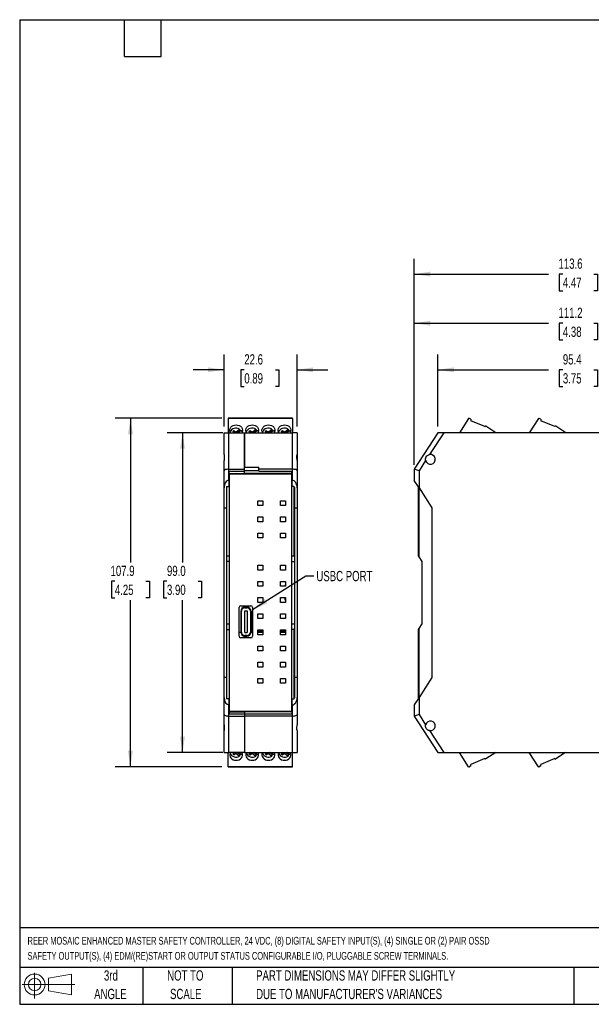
# Model space of a CAD drawing. Header units: millimetres. Extents: x 6 to 273, y 6 to 210.
# Tile 1 of 5: x 6 to 124, y 6 to 210. Entities that reach past the tile are written whole.
import ezdxf

# ---------------------------------------------------------------- set-up
doc = ezdxf.new("R2010")
doc.units = ezdxf.units.MM
doc.layers.add('DIMENSIONS', color=140, linetype='Continuous', lineweight=25)
doc.layers.add('TEXT', color=140, linetype='Continuous', lineweight=25)
doc.styles.add('SLDTEXTSTYLE0', font='TXT', dxfattribs={"width": 0.7})
doc.dimstyles.new('SLDDIMSTYLE0', dxfattribs={"dimtxt": 2.158008, "dimasz": 3.302, "dimexe": 0, "dimexo": 0.0625, "dimgap": 0.539502, "dimtad": 0, "dimtih": 1, "dimtoh": 1, "dimlfac": 1.5, "dimrnd": 1e-09, "dimzin": 12, "dimdsep": 46, "dimtxsty": 'SLDTEXTSTYLE0', "dimsah": 1, "dimcen": 0.09, "dimadec": 0, "dimazin": 3, "dimtfac": 1, "dimtmove": 0, "dimatfit": 0, "dimfxl": 0, "dimfrac": 2, "dimtolj": 1, "dimtzin": 12, "dimarcsym": 0})
doc.dimstyles.new('SLDDIMSTYLE1', dxfattribs={"dimtxt": 2.158008, "dimasz": 3.302, "dimexe": 0, "dimexo": 0.0625, "dimgap": 0.539502, "dimtad": 0, "dimtih": 1, "dimtoh": 1, "dimlfac": 1.5, "dimrnd": 1e-09, "dimzin": 4, "dimdsep": 46, "dimtxsty": 'SLDTEXTSTYLE0', "dimsah": 1, "dimcen": 0.09, "dimadec": 0, "dimazin": 1, "dimtfac": 1, "dimtofl": 0, "dimtmove": 0, "dimatfit": 3, "dimfxl": 0, "dimfrac": 2, "dimtolj": 1, "dimtzin": 12, "dimarcsym": 0})
doc.dimstyles.new('SLDDIMSTYLE2', dxfattribs={"dimtxt": 2.158008, "dimasz": 3.302, "dimexe": 0, "dimexo": 0.0625, "dimgap": 0.539502, "dimtad": 0, "dimtih": 1, "dimtoh": 1, "dimlfac": 1.5, "dimrnd": 1e-09, "dimzin": 12, "dimdsep": 46, "dimtxsty": 'SLDTEXTSTYLE0', "dimsah": 1, "dimcen": 0.09, "dimadec": 0, "dimazin": 3, "dimtfac": 1, "dimtofl": 0, "dimtmove": 0, "dimatfit": 3, "dimfxl": 0, "dimfrac": 2, "dimtolj": 1, "dimtzin": 12, "dimarcsym": 0})
doc.dimstyles.new('SLDDIMSTYLE3', dxfattribs={"dimtxt": 0.18, "dimasz": 3.302, "dimexe": 0, "dimexo": 0.0625, "dimgap": 0, "dimtad": 0, "dimtih": 1, "dimtoh": 1, "dimdec": 0, "dimrnd": 1e-09, "dimzin": 0, "dimdsep": 46, "dimtxsty": 'Standard', "dimsah": 1, "dimcen": 0.09, "dimadec": 0, "dimazin": 0, "dimtfac": 3.302, "dimtdec": 0, "dimtofl": 0, "dimtmove": 0, "dimatfit": 3, "dimfxl": 0, "dimfrac": 2, "dimtolj": 1, "dimtzin": 0, "dimarcsym": 0})

# ---------------------------------------------------------------- blocks, each defined once
blk = doc.blocks.new('Block11')
at = {"color": 7, "linetype": 'Continuous', "lineweight": 18}
for p, q in [((2.59, 5.31), (2.59, 0)), ((5.48, 4.17), (10.18, 5.03)), ((5.48, 1.6), (5.48, 4.17)), ((10.18, 5.03), (10.18, 0.73)), ((0, 2.88), (10.87, 2.88)), ((5.48, 1.6), (10.18, 0.73))]:
    blk.add_line(p, q, dxfattribs=at)
for radius in [2.15, 1.29]:
    blk.add_circle((2.59, 2.88), radius, dxfattribs=at)
blk = doc.blocks.new('Block12')
at = {"color": 7, "linetype": 'Continuous'}
blk.add_blockref('Block11', (0, 0), dxfattribs=at)
blk = doc.blocks.new('_D')
at = {"layer": 'DIMENSIONS'}
for p, q in [((48.51, 125.58), (48.51, 140.47)), ((63.58, 125.58), (63.58, 140.47)), ((48.51, 137.29), (42.16, 137.29)), ((52.68, 137.29), (51.96, 137.29)), ((51.96, 137.29), (51.96, 133.86)), ((59.09, 137.29), (59.82, 137.29)), ((59.82, 137.29), (59.82, 133.86)), ((63.58, 137.29), (69.93, 137.29)), ((51.96, 133.86), (52.68, 133.86)), ((59.82, 133.86), (59.09, 133.86))]:
    blk.add_line(p, q, dxfattribs=at)
for points in [[(48.51, 137.29), (45.21, 137.8), (45.21, 136.79)], [(63.58, 137.29), (66.88, 136.79), (66.88, 137.8)]]:
    blk.add_solid(points, dxfattribs=at)
at = {"layer": 'DIMENSIONS', "char_height": 2.117, "attachment_point": 1, "style": 'SLDTEXTSTYLE0'}
for s, insert in [('22.6', (52.68, 140.51)), ('0.89', (52.68, 136.59))]:
    blk.add_mtext(s, dxfattribs=dict(at, insert=insert))
blk = doc.blocks.new('_D_1')
at = {"layer": 'DIMENSIONS'}
for p, q in [((48.24, 124.31), (36.76, 124.31)), ((39.94, 124.31), (39.94, 97.56)), ((36.73, 93.65), (36, 93.65)), ((36, 93.65), (36, 90.22)), ((43.14, 93.65), (43.87, 93.65)), ((43.87, 93.65), (43.87, 90.22)), ((36, 90.22), (36.73, 90.22)), ((39.94, 58.31), (39.94, 89.74)), ((43.87, 90.22), (43.14, 90.22)), ((48.24, 58.31), (36.76, 58.31))]:
    blk.add_line(p, q, dxfattribs=at)
for points in [[(39.94, 124.31), (39.43, 121.01), (40.44, 121.01)], [(39.94, 58.31), (40.44, 61.61), (39.43, 61.61)]]:
    blk.add_solid(points, dxfattribs=at)
at = {"layer": 'DIMENSIONS', "char_height": 2.117, "attachment_point": 1, "style": 'SLDTEXTSTYLE0'}
for s, insert in [('99.0', (36.73, 96.86)), ('3.90', (36.73, 92.95))]:
    blk.add_mtext(s, dxfattribs=dict(at, insert=insert))
blk = doc.blocks.new('_D_2')
at = {"layer": 'DIMENSIONS'}
for p, q in [((48.07, 127.29), (26.02, 127.29)), ((29.19, 127.29), (29.19, 97.56)), ((25.98, 93.65), (25.26, 93.65)), ((25.26, 93.65), (25.26, 90.22)), ((32.4, 93.65), (33.12, 93.65)), ((33.12, 93.65), (33.12, 90.22)), ((25.26, 90.22), (25.98, 90.22)), ((29.19, 55.39), (29.19, 89.74)), ((33.12, 90.22), (32.4, 90.22)), ((48.07, 55.39), (26.02, 55.39))]:
    blk.add_line(p, q, dxfattribs=at)
for points in [[(29.19, 127.29), (28.68, 123.99), (29.7, 123.99)], [(29.19, 55.39), (29.7, 58.69), (28.68, 58.69)]]:
    blk.add_solid(points, dxfattribs=at)
at = {"layer": 'DIMENSIONS', "char_height": 2.117, "attachment_point": 1, "style": 'SLDTEXTSTYLE0'}
for s, insert in [('107.9', (25.09, 96.86)), ('4.25', (25.98, 92.95))]:
    blk.add_mtext(s, dxfattribs=dict(at, insert=insert))
blk = doc.blocks.new('_D_8')
at = {"layer": 'DIMENSIONS'}
for p, q in [((87.73, 118.04), (87.73, 150.09)), ((161.83, 104.18), (161.83, 150.09)), ((87.73, 146.91), (115.47, 146.91)), ((118.4, 146.91), (117.67, 146.91)), ((117.67, 146.91), (117.67, 143.48)), ((124.81, 146.91), (125.54, 146.91)), ((125.54, 146.91), (125.54, 143.48)), ((161.83, 146.91), (127.74, 146.91)), ((117.67, 143.48), (118.4, 143.48)), ((125.54, 143.48), (124.81, 143.48))]:
    blk.add_line(p, q, dxfattribs=at)
for points in [[(87.73, 146.91), (91.03, 146.4), (91.03, 147.42)], [(161.83, 146.91), (158.53, 147.42), (158.53, 146.4)]]:
    blk.add_solid(points, dxfattribs=at)
at = {"layer": 'DIMENSIONS', "char_height": 2.117, "attachment_point": 1, "style": 'SLDTEXTSTYLE0'}
for s, insert in [('111.2', (117.5, 150.12)), ('4.38', (118.4, 146.21))]:
    blk.add_mtext(s, dxfattribs=dict(at, insert=insert))
blk = doc.blocks.new('_D_9')
at = {"layer": 'DIMENSIONS'}
for p, q in [((92.62, 125.58), (92.62, 140.47)), ((156.19, 125.58), (156.19, 140.47)), ((92.62, 137.29), (115.47, 137.29)), ((118.4, 137.29), (117.67, 137.29)), ((117.67, 137.29), (117.67, 133.86)), ((124.81, 137.29), (125.54, 137.29)), ((125.54, 137.29), (125.54, 133.86)), ((156.19, 137.29), (127.74, 137.29)), ((117.67, 133.86), (118.4, 133.86)), ((125.54, 133.86), (124.81, 133.86))]:
    blk.add_line(p, q, dxfattribs=at)
for points in [[(92.62, 137.29), (95.92, 136.79), (95.92, 137.8)], [(156.19, 137.29), (152.89, 137.8), (152.89, 136.79)]]:
    blk.add_solid(points, dxfattribs=at)
at = {"layer": 'DIMENSIONS', "char_height": 2.117, "attachment_point": 1, "style": 'SLDTEXTSTYLE0'}
for s, insert in [('95.4', (118.4, 140.51)), ('3.75', (118.4, 136.59))]:
    blk.add_mtext(s, dxfattribs=dict(at, insert=insert))
blk = doc.blocks.new('_D_10')
at = {"layer": 'DIMENSIONS'}
for p, q in [((87.73, 117.68), (87.73, 160.22)), ((163.46, 79.71), (163.46, 160.22)), ((87.73, 157.04), (115.47, 157.04)), ((118.4, 157.04), (117.67, 157.04)), ((117.67, 157.04), (117.67, 153.61)), ((124.81, 157.04), (125.54, 157.04)), ((125.54, 157.04), (125.54, 153.61)), ((163.46, 157.04), (127.74, 157.04)), ((117.67, 153.61), (118.4, 153.61)), ((125.54, 153.61), (124.81, 153.61))]:
    blk.add_line(p, q, dxfattribs=at)
for points in [[(87.73, 157.04), (91.03, 156.54), (91.03, 157.55)], [(163.46, 157.04), (160.16, 157.55), (160.16, 156.54)]]:
    blk.add_solid(points, dxfattribs=at)
at = {"layer": 'DIMENSIONS', "char_height": 2.117, "attachment_point": 1, "style": 'SLDTEXTSTYLE0'}
for s, insert in [('113.6', (117.5, 160.26)), ('4.47', (118.4, 156.34))]:
    blk.add_mtext(s, dxfattribs=dict(at, insert=insert))

msp = doc.modelspace()

# ---------------------------------------------------------------- linework, layer by layer
for p, q in [((62.6392, 127.2936), (49.3392, 127.2936)), ((49.3392, 127.2936), (49.3392, 127.2328)), ((49.3392, 127.2328), (49.3392, 124.3083)), ((62.6392, 127.2328), (49.3392, 127.2328)), ((62.6392, 127.2328), (62.6392, 127.2936)), ((62.6392, 127.2328), (62.6392, 124.3083)), ((98.9445, 127.2328), (97.0453, 124.3083)), ((99.4453, 127.0859), (99.124, 127.2751)), ((99.4453, 127.0859), (99.4297, 126.7892)), ((102.3131, 125.5653), (99.4297, 126.7892)), ((113.3446, 127.2328), (111.4454, 124.3083)), ((113.8454, 127.0859), (113.5241, 127.2751)), ((113.8454, 127.0859), (113.8298, 126.7892)), ((116.7132, 125.5653), (113.8298, 126.7892)), ((48.5092, 119.7916), (48.5092, 124.3083)), ((48.5092, 124.3083), (49.5092, 124.3083)), ((49.5092, 124.3083), (52.7092, 124.3083)), ((49.5092, 116.775), (49.5092, 124.3083)), ((50.2926, 124.5773), (50.5407, 124.7854)), ((50.6134, 124.3083), (50.2926, 124.5773)), ((50.5091, 124.3958), (50.5407, 124.4223)), ((50.5407, 124.7854), (50.9483, 124.4436)), ((50.5407, 124.4223), (50.5407, 124.7854)), ((50.5407, 124.4223), (50.6766, 124.3083)), ((50.9483, 124.4436), (51.7036, 125.0771)), ((50.9483, 124.3083), (50.9483, 124.4436)), ((51.7036, 124.714), (51.2199, 124.3083)), ((52.0336, 124.8003), (51.4469, 124.3083)), ((51.7036, 125.0771), (51.7036, 124.714)), ((52.7092, 124.3083), (52.7092, 117.1954)), ((52.7092, 124.3083), (62.5759, 124.3083)), ((52.7092, 116.775), (52.7092, 124.3083)), ((53.626, 124.5773), (53.8741, 124.7854)), ((53.9468, 124.3083), (53.626, 124.5773)), ((53.8424, 124.3958), (53.8741, 124.4223)), ((53.8741, 124.7854), (54.2816, 124.4436)), ((53.8741, 124.4223), (53.8741, 124.7854)), ((53.8741, 124.4223), (54.01, 124.3083)), ((54.2816, 124.4436), (55.037, 125.0771)), ((54.2816, 124.3083), (54.2816, 124.4436)), ((55.037, 124.714), (54.5532, 124.3083)), ((55.367, 124.8003), (54.7803, 124.3083)), ((55.037, 125.0771), (55.037, 124.714)), ((56.9593, 124.5773), (57.2074, 124.7854)), ((57.2801, 124.3083), (56.9593, 124.5773)), ((57.1758, 124.3958), (57.2074, 124.4223)), ((57.2074, 124.7854), (57.6149, 124.4436)), ((57.2074, 124.4223), (57.2074, 124.7854)), ((57.2074, 124.4223), (57.3433, 124.3083)), ((57.6149, 124.4436), (58.3703, 125.0771)), ((57.6149, 124.3083), (57.6149, 124.4436)), ((58.3703, 124.714), (57.8866, 124.3083)), ((58.7003, 124.8003), (58.1136, 124.3083)), ((58.3703, 125.0771), (58.3703, 124.714)), ((60.2926, 124.5773), (60.5407, 124.7854)), ((60.6134, 124.3083), (60.2926, 124.5773)), ((60.5091, 124.3958), (60.5407, 124.4223)), ((60.5407, 124.7854), (60.9483, 124.4436)), ((60.5407, 124.4223), (60.5407, 124.7854)), ((60.5407, 124.4223), (60.6766, 124.3083)), ((60.9483, 124.4436), (61.7036, 125.0771)), ((60.9483, 124.3083), (60.9483, 124.4436)), ((61.7036, 124.714), (61.2199, 124.3083)), ((62.0336, 124.8003), (61.4469, 124.3083)), ((61.7036, 125.0771), (61.7036, 124.714)), ((63.5759, 124.3083), (62.5759, 124.3083)), ((62.5759, 124.3083), (62.5759, 116.775)), ((63.5759, 124.3083), (63.5759, 119.7916)), ((92.622, 124.3083), (87.7298, 116.775)), ((93.8144, 124.3083), (90.8812, 119.7916)), ((93.8144, 124.3083), (92.622, 124.3083)), ((139.7965, 124.3083), (93.8144, 124.3083)), ((102.3131, 125.5653), (102.3385, 125.6044)), ((104.5792, 124.3083), (102.523, 125.6436)), ((116.7132, 125.5653), (116.7386, 125.6044)), ((118.9793, 124.3083), (116.9231, 125.6436)), ((48.5092, 116.4787), (48.5092, 118.5746)), ((63.5759, 119.7916), (63.5759, 118.5743)), ((63.5759, 118.5746), (63.5759, 116.4787)), ((90.0909, 118.5746), (88.7298, 116.4787)), ((48.5092, 112.9351), (48.5092, 116.4787)), ((49.5092, 114.475), (49.5092, 116.775)), ((49.5092, 116.775), (52.7092, 116.775)), ((49.5759, 114.475), (49.5759, 116.4083)), ((49.5759, 116.4083), (52.7092, 116.4083)), ((49.5759, 115.9083), (52.7092, 115.9083)), ((49.6426, 66.775), (49.6426, 115.8416)), ((49.6426, 115.8416), (62.4426, 115.8416)), ((50.8426, 115.9083), (50.8426, 115.8416)), ((52.3892, 115.8416), (52.3892, 115.9083)), ((52.7092, 117.1954), (55.7092, 117.1954)), ((52.7092, 116.4083), (52.7092, 116.775)), ((52.7092, 116.5456), (55.7092, 116.5456)), ((52.7092, 115.9083), (52.7092, 116.4083)), ((62.5092, 115.9083), (52.7092, 115.9083)), ((52.7092, 115.9083), (52.7092, 115.8416)), ((55.7092, 116.775), (55.7092, 117.1954)), ((62.5759, 116.775), (55.7092, 116.775)), ((55.7092, 116.4083), (55.7092, 116.775)), ((55.7092, 116.4083), (62.5092, 116.4083)), ((62.4426, 115.8416), (62.4426, 66.775)), ((62.5092, 114.475), (62.5092, 116.4083)), ((62.5759, 116.775), (62.5759, 114.475)), ((63.5759, 116.4787), (63.5759, 112.9351)), ((88.7298, 116.4787), (87.7298, 116.775)), ((87.7298, 116.775), (87.7298, 114.475)), ((88.7298, 116.4787), (88.7298, 112.9351)), ((49.5759, 114.475), (49.5092, 114.475)), ((49.5759, 113.1917), (49.5759, 114.475)), ((62.5092, 114.475), (62.5759, 114.475)), ((62.5092, 114.475), (62.5092, 113.1917)), ((88.7298, 112.9351), (87.7298, 114.475)), ((48.5092, 108.8288), (48.5092, 112.9351)), ((49.0426, 113.1917), (49.5759, 113.1917)), ((49.0426, 113.1917), (49.0426, 98.9083)), ((49.5759, 113.1917), (49.5759, 98.9083)), ((62.9092, 113.1917), (62.5092, 113.1917)), ((62.5092, 98.9083), (62.5092, 113.1917)), ((63.0426, 112.9864), (62.9092, 113.1917)), ((62.9092, 113.1917), (62.9092, 98.9083)), ((63.0426, 112.9864), (63.0426, 98.703)), ((63.5759, 112.9351), (63.5759, 108.8288)), ((88.5632, 113.1917), (88.5632, 98.9083)), ((88.6965, 112.9864), (88.6965, 98.703)), ((88.7298, 112.9351), (91.3965, 108.8288)), ((55.5054, 109.2816), (55.5054, 110.2816)), ((55.5054, 110.2816), (56.5131, 110.2816)), ((56.5131, 110.2816), (56.5131, 109.2816)), ((60.172, 110.2816), (61.1797, 110.2816)), ((60.172, 109.2816), (60.172, 110.2816)), ((61.1797, 110.2816), (61.1797, 109.2816)), ((48.5092, 108.8288), (49.0426, 108.8288)), ((48.5092, 73.7878), (48.5092, 108.8288)), ((56.5131, 109.2816), (55.5054, 109.2816)), ((61.1797, 109.2816), (60.172, 109.2816)), ((63.0426, 108.8288), (63.5759, 108.8288)), ((63.5759, 108.8288), (63.5759, 73.7878)), ((91.3965, 108.8288), (91.3965, 73.7878)), ((55.5054, 106.9483), (56.5131, 106.9483)), ((55.5054, 105.9483), (55.5054, 106.9483)), ((56.5131, 105.9483), (55.5054, 105.9483)), ((56.5131, 106.9483), (56.5131, 105.9483)), ((60.172, 106.9483), (61.1797, 106.9483)), ((60.172, 105.9483), (60.172, 106.9483)), ((61.1797, 105.9483), (60.172, 105.9483)), ((61.1797, 106.9483), (61.1797, 105.9483)), ((55.5054, 103.615), (56.5131, 103.615)), ((55.5054, 102.615), (55.5054, 103.615)), ((56.5131, 102.615), (55.5054, 102.615)), ((56.5131, 103.615), (56.5131, 102.615)), ((60.172, 102.615), (60.172, 103.615)), ((60.172, 103.615), (61.1797, 103.615)), ((61.1797, 102.615), (60.172, 102.615)), ((61.1797, 103.615), (61.1797, 102.615)), ((49.0426, 98.9083), (49.5759, 98.9083)), ((49.0426, 98.9083), (49.0426, 97.7277)), ((49.5759, 97.7277), (49.0426, 97.7277)), ((49.0426, 97.7277), (49.0426, 84.8889)), ((49.5759, 98.9083), (49.5759, 97.7277)), ((49.5759, 97.7277), (49.5759, 84.8889)), ((62.5092, 98.9083), (62.9092, 98.9083)), ((62.5092, 97.7277), (62.5092, 98.9083)), ((62.5092, 97.7277), (63.0426, 97.7277)), ((62.5092, 84.8889), (62.5092, 97.7277)), ((62.9092, 98.9083), (63.0426, 98.703)), ((63.0426, 98.703), (63.0426, 97.7277)), ((63.0426, 97.7277), (63.0426, 84.8889)), ((88.5632, 98.9083), (88.6965, 98.703)), ((88.6965, 98.703), (89.3298, 97.7277)), ((89.3298, 97.7277), (89.3298, 84.8889)), ((55.5054, 95.9483), (55.5054, 96.9483)), ((55.5054, 96.9483), (56.5131, 96.9483)), ((56.5131, 95.9483), (55.5054, 95.9483)), ((56.5131, 96.9483), (56.5131, 95.9483)), ((60.172, 95.9483), (60.172, 96.9483)), ((60.172, 96.9483), (61.1797, 96.9483)), ((61.1797, 95.9483), (60.172, 95.9483)), ((61.1797, 96.9483), (61.1797, 95.9483)), ((55.5054, 92.615), (55.5054, 93.615)), ((55.5054, 93.615), (56.5131, 93.615)), ((56.5131, 93.615), (56.5131, 92.615)), ((60.172, 93.615), (61.1797, 93.615)), ((60.172, 92.615), (60.172, 93.615)), ((61.1797, 93.615), (61.1797, 92.615)), ((56.5131, 92.615), (55.5054, 92.615)), ((61.1797, 92.615), (60.172, 92.615)), ((61.1797, 92.8083), (61.0759, 92.8083)), ((61.0759, 92.8083), (61.0759, 92.615)), ((55.5054, 89.2816), (55.5054, 90.2816)), ((55.5054, 90.2816), (56.5131, 90.2816)), ((56.5131, 90.2816), (56.5131, 89.2816)), ((60.172, 89.2816), (60.172, 90.2816)), ((60.172, 90.2816), (61.1797, 90.2816)), ((61.0759, 90.2816), (61.0759, 89.8083)), ((61.0759, 89.8083), (61.1797, 89.8083)), ((61.1797, 90.2816), (61.1797, 89.2816)), ((51.6092, 82.3083), (51.6092, 88.2683)), ((51.9426, 88.6016), (54.0492, 88.6016)), ((51.9459, 87.451), (51.9459, 83.1843)), ((52.0792, 83.1843), (52.0792, 87.451)), ((52.7792, 87.551), (53.2459, 87.551)), ((52.7792, 83.0843), (52.7792, 87.551)), ((52.8125, 88.3176), (53.2125, 88.3176)), ((52.8125, 88.1843), (53.2125, 88.1843)), ((53.2459, 87.551), (53.2459, 83.0843)), ((53.5092, 88.2653), (53.5092, 88.6016)), ((53.9459, 87.451), (53.9459, 83.1843)), ((54.0792, 87.451), (54.0792, 83.1843)), ((54.3826, 88.2683), (54.3826, 82.3083)), ((56.5131, 89.2816), (55.5054, 89.2816)), ((61.1797, 89.2816), (60.172, 89.2816)), ((54.3826, 86.5416), (54.0792, 86.5416)), ((54.0792, 86.4083), (54.3826, 86.4083)), ((54.3826, 85.5416), (54.0792, 85.5416)), ((55.5054, 85.9483), (55.5054, 86.9483)), ((55.5054, 86.9483), (56.5131, 86.9483)), ((56.5131, 85.9483), (55.5054, 85.9483)), ((56.5131, 86.9483), (56.5131, 85.9483)), ((60.172, 85.9483), (60.172, 86.9483)), ((60.172, 86.9483), (61.1797, 86.9483)), ((61.1797, 85.9483), (60.172, 85.9483)), ((61.1797, 86.9483), (61.1797, 85.9483)), ((49.0426, 84.8889), (49.0426, 83.7083)), ((49.0426, 84.8889), (49.5759, 84.8889)), ((49.0426, 83.7083), (49.5759, 83.7083)), ((49.0426, 83.7083), (49.0426, 69.4248)), ((49.5759, 84.8889), (49.5759, 83.7083)), ((49.5759, 83.7083), (49.5759, 69.4248)), ((54.0792, 83.3761), (54.3826, 83.3761)), ((55.5054, 82.615), (55.5054, 83.615)), ((55.5054, 83.615), (56.5131, 83.615)), ((55.5054, 83.3761), (56.5131, 83.3761)), ((56.5131, 83.615), (56.5131, 82.615)), ((60.172, 82.615), (60.172, 83.615)), ((60.172, 83.615), (61.1797, 83.615)), ((60.172, 83.3761), (61.1797, 83.3761)), ((61.1797, 83.615), (61.1797, 82.615)), ((62.5092, 84.8889), (63.0426, 84.8889)), ((62.5092, 83.7083), (62.5092, 84.8889)), ((62.9092, 83.7083), (62.5092, 83.7083)), ((62.5092, 69.4248), (62.5092, 83.7083)), ((63.0426, 83.9136), (62.9092, 83.7083)), ((62.9092, 83.7083), (62.9092, 69.4248)), ((63.0426, 84.8889), (63.0426, 83.9136)), ((63.0426, 83.9136), (63.0426, 69.6302)), ((88.6965, 83.9136), (88.5632, 83.7083)), ((88.5632, 83.7083), (88.5632, 69.4248)), ((89.3298, 84.8889), (88.6965, 83.9136)), ((88.6965, 83.9136), (88.6965, 69.6302)), ((51.9489, 83.1119), (51.6092, 83.1119)), ((54.0492, 81.975), (51.9426, 81.975)), ((52.7092, 81.975), (52.7092, 82.3238)), ((52.7792, 83.0843), (53.2459, 83.0843)), ((53.2125, 82.451), (52.8125, 82.451)), ((52.8125, 82.3176), (53.2125, 82.3176)), ((54.3826, 83.1119), (54.0762, 83.1119)), ((56.5131, 83.1119), (55.5054, 83.1119)), ((56.5131, 82.615), (55.5054, 82.615)), ((61.1797, 83.1119), (60.172, 83.1119)), ((61.1797, 82.615), (60.172, 82.615)), ((55.5054, 80.2816), (56.5131, 80.2816)), ((55.5054, 79.2816), (55.5054, 80.2816)), ((56.5131, 79.2816), (55.5054, 79.2816)), ((56.5131, 80.2816), (56.5131, 79.2816)), ((60.172, 79.2816), (60.172, 80.2816)), ((60.172, 80.2816), (61.1797, 80.2816)), ((61.1797, 79.2816), (60.172, 79.2816)), ((61.1797, 80.2816), (61.1797, 79.2816)), ((55.5054, 75.9483), (55.5054, 76.9483)), ((55.5054, 76.9483), (56.5131, 76.9483)), ((56.5131, 75.9483), (55.5054, 75.9483)), ((56.5131, 76.9483), (56.5131, 75.9483)), ((60.172, 76.9483), (61.1797, 76.9483)), ((60.172, 75.9483), (60.172, 76.9483)), ((61.1797, 75.9483), (60.172, 75.9483)), ((61.1797, 76.9483), (61.1797, 75.9483)), ((48.5092, 69.6815), (48.5092, 73.7878)), ((49.0426, 73.7878), (48.5092, 73.7878)), ((55.5054, 72.615), (55.5054, 73.615)), ((55.5054, 73.615), (56.5131, 73.615)), ((56.5131, 73.615), (56.5131, 72.615)), ((60.172, 73.615), (61.1797, 73.615)), ((60.172, 72.615), (60.172, 73.615)), ((61.1797, 73.615), (61.1797, 72.615)), ((63.5759, 73.7878), (63.0426, 73.7878)), ((63.5759, 73.7878), (63.5759, 69.6815)), ((91.3965, 73.7878), (88.7298, 69.6815)), ((56.5131, 72.615), (55.5054, 72.615)), ((61.1797, 72.615), (60.172, 72.615)), ((48.5092, 66.1378), (48.5092, 69.6815)), ((49.5759, 69.4248), (49.0426, 69.4248)), ((49.5759, 68.1416), (49.5759, 69.4248)), ((62.5092, 69.4248), (62.9092, 69.4248)), ((62.5092, 69.4248), (62.5092, 68.1416)), ((62.9092, 69.4248), (63.0426, 69.6302)), ((63.5759, 69.6815), (63.5759, 66.1378)), ((88.7298, 69.6815), (87.7298, 68.1416)), ((88.7298, 69.6815), (88.7298, 66.1378)), ((49.5092, 65.8416), (49.5092, 68.1416)), ((49.5759, 68.1416), (49.5092, 68.1416)), ((49.5759, 68.1416), (49.5759, 66.2083)), ((62.5092, 68.1416), (62.5092, 66.2083)), ((62.5092, 68.1416), (62.5759, 68.1416)), ((62.5759, 68.1416), (62.5759, 65.8416)), ((87.7298, 68.1416), (87.7298, 65.8416)), ((48.5092, 64.042), (48.5092, 66.1378)), ((49.5092, 65.8416), (52.7092, 65.8416)), ((49.5092, 58.3083), (49.5092, 65.8416)), ((49.5759, 66.7083), (52.7092, 66.7083)), ((52.7092, 66.2083), (49.5759, 66.2083)), ((62.4426, 66.775), (49.6426, 66.775)), ((50.8426, 66.775), (50.8426, 66.7083)), ((52.3892, 66.775), (52.3892, 66.7083)), ((52.7092, 66.7083), (52.7092, 66.775)), ((62.5092, 66.7083), (52.7092, 66.7083)), ((52.7092, 66.7083), (52.7092, 66.2083)), ((52.7092, 66.2083), (52.7092, 65.8416)), ((62.5092, 66.2083), (52.7092, 66.2083)), ((62.5759, 65.8416), (52.7092, 65.8416)), ((52.7092, 65.8416), (52.7092, 58.3083)), ((62.5759, 65.8416), (62.5759, 58.3083)), ((63.5759, 66.1378), (63.5759, 64.042)), ((88.7298, 66.1378), (87.7298, 65.8416)), ((87.7298, 65.8416), (92.622, 58.3083)), ((88.7298, 66.1378), (90.0909, 64.042)), ((48.5092, 62.825), (48.5092, 64.042)), ((48.5092, 58.3083), (48.5092, 62.825)), ((63.5759, 62.825), (63.5759, 58.3083)), ((90.8812, 62.825), (93.8144, 58.3083)), ((48.5092, 58.3083), (49.5092, 58.3083)), ((49.3392, 55.3896), (49.3392, 58.3083)), ((52.7092, 58.3083), (49.5092, 58.3083)), ((50.6065, 58.3083), (50.2926, 58.0451)), ((50.2926, 58.0451), (50.5407, 57.837)), ((50.5091, 58.2266), (50.5407, 58.2001)), ((50.5407, 58.2001), (50.6697, 58.3083)), ((50.5407, 58.2001), (50.5407, 57.837)), ((50.5407, 57.837), (50.9483, 58.1788)), ((50.9483, 58.3083), (50.9483, 58.1788)), ((50.9483, 58.1788), (51.7036, 57.5453)), ((51.7036, 57.9084), (51.2268, 58.3083)), ((52.0336, 57.8221), (51.4539, 58.3083)), ((51.7036, 57.9084), (51.7036, 57.5453)), ((52.7092, 58.3083), (62.5759, 58.3083)), ((53.9398, 58.3083), (53.626, 58.0451)), ((53.626, 58.0451), (53.8741, 57.837)), ((53.8424, 58.2266), (53.8741, 58.2001)), ((53.8741, 58.2001), (54.003, 58.3083)), ((53.8741, 58.2001), (53.8741, 57.837)), ((53.8741, 57.837), (54.2816, 58.1788)), ((54.2816, 58.3083), (54.2816, 58.1788)), ((54.2816, 58.1788), (55.037, 57.5453)), ((55.037, 57.9084), (54.5602, 58.3083)), ((55.367, 57.8221), (54.7872, 58.3083)), ((55.037, 57.9084), (55.037, 57.5453)), ((57.2731, 58.3083), (56.9593, 58.0451)), ((56.9593, 58.0451), (57.2074, 57.837)), ((57.1758, 58.2266), (57.2074, 58.2001)), ((57.2074, 58.2001), (57.3364, 58.3083)), ((57.2074, 58.2001), (57.2074, 57.837)), ((57.2074, 57.837), (57.6149, 58.1788)), ((57.6149, 58.3083), (57.6149, 58.1788)), ((57.6149, 58.1788), (58.3703, 57.5453)), ((58.3703, 57.9084), (57.8935, 58.3083)), ((58.7003, 57.8221), (58.1205, 58.3083)), ((58.3703, 57.9084), (58.3703, 57.5453)), ((60.6065, 58.3083), (60.2926, 58.0451)), ((60.2926, 58.0451), (60.5407, 57.837)), ((60.5091, 58.2266), (60.5407, 58.2001)), ((60.5407, 58.2001), (60.6697, 58.3083)), ((60.5407, 58.2001), (60.5407, 57.837)), ((60.5407, 57.837), (60.9483, 58.1788)), ((60.9483, 58.3083), (60.9483, 58.1788)), ((60.9483, 58.1788), (61.7036, 57.5453)), ((61.7036, 57.9084), (61.2268, 58.3083)), ((62.0336, 57.8221), (61.4539, 58.3083)), ((61.7036, 57.9084), (61.7036, 57.5453)), ((62.5759, 58.3083), (63.5759, 58.3083)), ((62.6392, 55.3896), (62.6392, 58.3083)), ((92.622, 58.3083), (93.8144, 58.3083)), ((93.8144, 58.3083), (139.7965, 58.3083)), ((98.9445, 55.3896), (97.0491, 58.3083)), ((102.3131, 57.0571), (99.4297, 55.8332)), ((102.3131, 57.0571), (102.3385, 57.018)), ((104.5702, 58.3083), (102.523, 56.9788)), ((113.3446, 55.3896), (111.4492, 58.3083)), ((116.7132, 57.0571), (113.8298, 55.8332)), ((116.7132, 57.0571), (116.7386, 57.018)), ((118.9704, 58.3083), (116.9231, 56.9788)), ((62.6392, 55.3896), (49.3392, 55.3896)), ((49.3392, 55.3896), (49.3392, 55.3288)), ((49.3392, 55.3288), (62.6392, 55.3288)), ((62.6392, 55.3288), (62.6392, 55.3896)), ((99.4453, 55.5365), (99.124, 55.3473)), ((99.4453, 55.5365), (99.4297, 55.8332)), ((113.8454, 55.5365), (113.5241, 55.3473)), ((113.8454, 55.5365), (113.8298, 55.8332))]:
    msp.add_line(p, q)
at = {"flags": 128}
for points in [[(49.7935, 124.3083), (49.7425, 124.4065), (49.6656, 124.6683), (49.6656, 124.9378), (49.7425, 125.1996), (49.8919, 125.4383), (50.1051, 125.6401), (50.3696, 125.7932), (50.6701, 125.8888), (50.9892, 125.9213), (51.3083, 125.8888), (51.6089, 125.7932), (51.8734, 125.6401), (52.0865, 125.4383), (52.2359, 125.1996), (52.3128, 124.9378), (52.3128, 124.6683), (52.2359, 124.4065), (52.1849, 124.3083)], [(52.0336, 124.8003), (52.1787, 124.5631), (52.2324, 124.3989)], [(53.1268, 124.3083), (53.0759, 124.4065), (52.9989, 124.6683), (52.9989, 124.9378), (53.0759, 125.1996), (53.2252, 125.4383), (53.4384, 125.6401), (53.7029, 125.7932), (54.0035, 125.8888), (54.3226, 125.9213), (54.6416, 125.8888), (54.9422, 125.7932), (55.2067, 125.6401), (55.4199, 125.4383), (55.5692, 125.1996), (55.6462, 124.9378), (55.6462, 124.6683), (55.5692, 124.4065), (55.5183, 124.3083)], [(55.367, 124.8003), (55.5121, 124.5631), (55.5658, 124.3989)], [(56.4602, 124.3083), (56.4092, 124.4065), (56.3323, 124.6683), (56.3323, 124.9378), (56.4092, 125.1996), (56.5586, 125.4383), (56.7717, 125.6401), (57.0363, 125.7932), (57.3368, 125.8888), (57.6559, 125.9213), (57.975, 125.8888), (58.2755, 125.7932), (58.5401, 125.6401), (58.7532, 125.4383), (58.9026, 125.1996), (58.9795, 124.9378), (58.9795, 124.6683), (58.9026, 124.4065), (58.8516, 124.3083)], [(58.7003, 124.8003), (58.8454, 124.5631), (58.8991, 124.3989)], [(59.7935, 124.3083), (59.7425, 124.4065), (59.6656, 124.6683), (59.6656, 124.9378), (59.7425, 125.1996), (59.8919, 125.4383), (60.1051, 125.6401), (60.3696, 125.7932), (60.6701, 125.8888), (60.9892, 125.9213), (61.3083, 125.8888), (61.6089, 125.7932), (61.8734, 125.6401), (62.0865, 125.4383), (62.2359, 125.1996), (62.3128, 124.9378), (62.3128, 124.6683), (62.2359, 124.4065), (62.1849, 124.3083)], [(62.0336, 124.8003), (62.1787, 124.5631), (62.2324, 124.3989)], [(50.8426, 66.7615), (50.9892, 66.7552), (51.2471, 66.775)], [(49.7901, 58.3083), (49.7425, 58.2159), (49.6656, 57.9541), (49.6656, 57.6846), (49.7425, 57.4228), (49.8919, 57.1841), (50.1051, 56.9824), (50.3696, 56.8292), (50.6701, 56.7336), (50.9892, 56.7011), (51.3083, 56.7336), (51.6089, 56.8292), (51.8734, 56.9824), (52.0865, 57.1841), (52.2359, 57.4228), (52.3128, 57.6846), (52.3128, 57.9541), (52.2359, 58.2159), (52.1884, 58.3083)], [(52.2324, 58.2235), (52.1787, 58.0593), (52.0336, 57.8221)], [(53.1234, 58.3083), (53.0759, 58.2159), (52.9989, 57.9541), (52.9989, 57.6846), (53.0759, 57.4228), (53.2252, 57.1841), (53.4384, 56.9824), (53.7029, 56.8292), (54.0035, 56.7336), (54.3226, 56.7011), (54.6416, 56.7336), (54.9422, 56.8292), (55.2067, 56.9824), (55.4199, 57.1841), (55.5692, 57.4228), (55.6462, 57.6846), (55.6462, 57.9541), (55.5692, 58.2159), (55.5217, 58.3083)], [(55.5658, 58.2235), (55.5121, 58.0593), (55.367, 57.8221)], [(56.4568, 58.3083), (56.4092, 58.2159), (56.3323, 57.9541), (56.3323, 57.6846), (56.4092, 57.4228), (56.5586, 57.1841), (56.7717, 56.9824), (57.0363, 56.8292), (57.3368, 56.7336), (57.6559, 56.7011), (57.975, 56.7336), (58.2755, 56.8292), (58.5401, 56.9824), (58.7532, 57.1841), (58.9026, 57.4228), (58.9795, 57.6846), (58.9795, 57.9541), (58.9026, 58.2159), (58.855, 58.3083)], [(58.8991, 58.2235), (58.8454, 58.0593), (58.7003, 57.8221)], [(59.7901, 58.3083), (59.7425, 58.2159), (59.6656, 57.9541), (59.6656, 57.6846), (59.7425, 57.4228), (59.8919, 57.1841), (60.1051, 56.9824), (60.3696, 56.8292), (60.6701, 56.7336), (60.9892, 56.7011), (61.3083, 56.7336), (61.6089, 56.8292), (61.8734, 56.9824), (62.0865, 57.1841), (62.2359, 57.4228), (62.3128, 57.6846), (62.3128, 57.9541), (62.2359, 58.2159), (62.1884, 58.3083)], [(62.2324, 58.2235), (62.1787, 58.0593), (62.0336, 57.8221)]]:
    msp.add_lwpolyline(points, dxfattribs=at)
for centre, radius, start, end in [((99.0563, 127.1602), 0.1333, 59.5, 147), ((113.4565, 127.1602), 0.1333, 59.5, 147), ((50.9958, 123.9557), 1.3261, 57.739585, 160.475082), ((51.0774, 123.6208), 1.2599, 53.263517, 60.196035), ((54.3292, 123.9557), 1.3261, 57.739585, 160.475082), ((54.4108, 123.6208), 1.2599, 53.263517, 60.196035), ((57.6625, 123.9557), 1.3261, 57.739585, 160.475082), ((57.7441, 123.6208), 1.2599, 53.263517, 60.196035), ((60.9958, 123.9557), 1.3261, 57.739585, 160.475082), ((61.0774, 123.6208), 1.2599, 53.263517, 60.196035), ((102.4503, 125.5318), 0.1333, 57, 147), ((116.8505, 125.5318), 0.1333, 57, 147), ((91.0632, 118.8083), 1, 193.517274, 100.482726), ((50.9894, 114.1953), 1.6721, 79.929586, 95.038135), ((51.9426, 88.2683), 0.3333, 90, 180), ((52.8125, 87.451), 0.8667, 90, 180), ((52.8125, 87.451), 0.7333, 90, 180), ((53.2125, 87.451), 0.8667, 0, 90), ((53.2125, 87.451), 0.7333, 0, 90), ((54.0492, 88.2683), 0.3333, 0, 90), ((51.9426, 82.3083), 0.3333, 180, 270), ((52.8125, 83.1843), 0.8667, 180, 270), ((52.8125, 83.1843), 0.7333, 180, 270), ((53.2125, 83.1843), 0.8667, 270, 360), ((53.2125, 83.1843), 0.7333, 270, 0), ((54.0492, 82.3083), 0.3333, 270, 0), ((91.0632, 63.8083), 1, 259.517274, 166.482726), ((50.9958, 58.6667), 1.3261, 199.524918, 302.260415), ((51.0774, 59.0017), 1.2599, 299.803965, 306.736483), ((54.3292, 58.6667), 1.3261, 199.524918, 302.260415), ((54.4108, 59.0017), 1.2599, 299.803965, 306.736483), ((57.6625, 58.6667), 1.3261, 199.524918, 302.260415), ((57.7441, 59.0017), 1.2599, 299.803965, 306.736483), ((60.9958, 58.6667), 1.3261, 199.524918, 302.260415), ((61.0774, 59.0017), 1.2599, 299.803965, 306.736483), ((102.4503, 57.0906), 0.1333, 213, 303), ((116.8505, 57.0906), 0.1333, 213, 303), ((99.0563, 55.4622), 0.1333, 213, 300.5), ((113.4565, 55.4622), 0.1333, 213, 300.5)]:
    msp.add_arc(centre, radius, start, end)
for centre, major_axis, ratio, start_param, end_param in [((49.5092, 116.4787), (1, 0), 0.29621349, 1.57079633, 3.14159265), ((62.5759, 116.4787), (1, 0), 0.29621349, 0, 1.57079633), ((49.5092, 112.9351), (0, 1.5399), 0.64940759, 0, 1.57079633), ((62.5759, 112.9351), (0, 1.5399), 0.64940759, 4.71238898, 6.28318531), ((49.5092, 69.6815), (0, 1.5399), 0.64940759, 1.57079633, 3.14159265), ((62.5759, 69.6815), (0, 1.5399), 0.64940759, 3.14159265, 4.71238898), ((49.5092, 66.1378), (1, 0), 0.29621349, 3.14159265, 4.71238898), ((62.5759, 66.1378), (1, 0), 0.29621349, 4.71238898, 6.28318531)]:
    msp.add_ellipse(centre, major_axis=major_axis, ratio=ratio, start_param=start_param, end_param=end_param)
for points in [[(48.5092, 119.7916), (48.5092, 119.7791), (48.5129, 119.7601), (48.5231, 119.7094), (48.5299, 119.6773), (48.5425, 119.6023), (48.5484, 119.5596), (48.5567, 119.4632), (48.5591, 119.4096), (48.5591, 119.2401), (48.5488, 119.1107), (48.5299, 118.9116), (48.5232, 118.8431), (48.5129, 118.7081), (48.5092, 118.6412), (48.5092, 118.5746)], [(63.5759, 118.5746), (63.5759, 118.6412), (63.5723, 118.7081), (63.562, 118.8426), (63.5553, 118.911), (63.5426, 119.044), (63.5367, 119.1088), (63.5284, 119.2351), (63.526, 119.2962), (63.526, 119.4658), (63.5363, 119.5647), (63.5552, 119.677), (63.5619, 119.7092), (63.5723, 119.7601), (63.5759, 119.7791), (63.5759, 119.7916)], [(90.0909, 118.5746), (90.0748, 118.6412), (90.0659, 118.7081), (90.0615, 118.8426), (90.0662, 118.911), (90.089, 119.044), (90.107, 119.1088), (90.1563, 119.2351), (90.1877, 119.2962), (90.2978, 119.4658), (90.3953, 119.5647), (90.5633, 119.677), (90.6239, 119.7092), (90.749, 119.7601), (90.8139, 119.7791), (90.8812, 119.7916)], [(48.5092, 64.042), (48.5092, 63.9754), (48.5129, 63.9085), (48.5231, 63.774), (48.5299, 63.7056), (48.5425, 63.5726), (48.5484, 63.5078), (48.5567, 63.3815), (48.5591, 63.3204), (48.5591, 63.1507), (48.5488, 63.0519), (48.5299, 62.9396), (48.5232, 62.9074), (48.5129, 62.8565), (48.5092, 62.8374), (48.5092, 62.825)], [(63.5759, 62.825), (63.5759, 62.8374), (63.5723, 62.8565), (63.562, 62.9072), (63.5553, 62.9393), (63.5426, 63.0142), (63.5367, 63.057), (63.5284, 63.1534), (63.526, 63.2069), (63.526, 63.3765), (63.5363, 63.5058), (63.5552, 63.705), (63.5619, 63.7735), (63.5723, 63.9084), (63.5759, 63.9754), (63.5759, 64.042)], [(90.8812, 62.825), (90.8138, 62.8374), (90.7491, 62.8565), (90.6244, 62.9072), (90.5638, 62.9393), (90.4516, 63.0142), (90.3997, 63.057), (90.3044, 63.1534), (90.2613, 63.2069), (90.1511, 63.3765), (90.1005, 63.5058), (90.0662, 63.705), (90.0615, 63.7735), (90.0659, 63.9084), (90.0748, 63.9754), (90.0909, 64.042)]]:
    msp.add_open_spline(points, degree=3, knots=[0, 0, 0, 0, 0.125, 0.125, 0.25, 0.25, 0.375, 0.375, 0.5, 0.5, 0.75, 0.75, 0.875, 0.875, 1, 1, 1, 1])
at = {"layer": 'TEXT'}
for p, q in [((6.35, 209.55), (273.05, 209.55)), ((6.35, 209.55), (6.35, 6.35)), ((27.94, 201.93), (27.94, 209.55)), ((35.56, 201.93), (35.56, 209.55)), ((27.94, 201.93), (35.56, 201.93)), ((273.05, 22.1261), (6.35, 22.1261)), ((273.05, 13.97), (6.35, 13.97)), ((31.75, 13.97), (31.75, 6.35)), ((50.2116, 13.97), (50.2116, 6.35)), ((120.6465, 13.97), (120.6465, 6.35)), ((6.35, 6.35), (273.05, 6.35))]:
    msp.add_line(p, q, dxfattribs=at)

# ---------------------------------------------------------------- block references
msp.add_blockref('Block12', (6.8379, 7.5539), dxfattribs=at)

# ---------------------------------------------------------------- texts
at = {"layer": 'DIMENSIONS', "insert": (67.5512, 95.7862), "char_height": 2.11667, "attachment_point": 1, "style": 'SLDTEXTSTYLE0'}
msp.add_mtext('USBC PORT', dxfattribs=at)
at = {"layer": 'TEXT', "style": 'SLDTEXTSTYLE0'}
for s, insert, char_height, attachment_point in [('REER MOSAIC ENHANCED MASTER SAFETY CONTROLLER, 24 VDC, (8) DIGITAL SAFETY INPUT(S), (4) SINGLE OR (2) PAIR OSSD', (7.9657, 20.2622), 1.5875, 1), ('SAFETY OUTPUT(S), (4) EDM/(RE)START OR OUTPUT STATUS CONFIGURABLE I/O, PLUGGABLE SCREW TERMINALS.', (7.9657, 17.1455), 1.5875, 1), ('3rd', (25.1625, 13.364), 2.11667, 2), ('NOT TO', (40.5158, 13.364), 2.11667, 2), ('PART DIMENSIONS MAY DIFFER SLIGHTLY', (55.1193, 13.364), 2.116667, 1), ('ANGLE', (25.0649, 9.5418), 2.11667, 2), ('SCALE', (40.6121, 9.5418), 2.11667, 2), ("DUE TO MANUFACTURER'S VARIANCES", (55.1193, 9.5418), 2.116667, 1)]:
    msp.add_mtext(s, dxfattribs=dict(at, insert=insert, char_height=char_height, attachment_point=attachment_point))

# ---------------------------------------------------------------- dimensions: what is measured, and where the dimension line sits
at = {"layer": 'DIMENSIONS'}
for base, p1, p2, angle, dimstyle, picture, middle in [((163.4632, 157.0435), (87.7298, 116.4083), (163.4632, 78.4416), 0, 'SLDDIMSTYLE2', '_D_10', (121.6052, 157.0435)), ((63.5759, 137.2936), (48.5092, 124.3083), (63.5759, 124.3083), 0, 'SLDDIMSTYLE0', '_D', (55.8883, 137.2936)), ((156.1913, 137.2936), (92.622, 124.3083), (156.1913, 124.3083), 0, 'SLDDIMSTYLE2', '_D_9', (121.6052, 137.2936)), ((29.1912, 55.3896), (49.3392, 127.2936), (49.3392, 55.3896), 90, 'SLDDIMSTYLE2', '_D_2', (29.1912, 93.6495)), ((39.935, 58.3083), (49.5092, 124.3083), (49.5092, 58.3083), 90, 'SLDDIMSTYLE1', '_D_1', (39.935, 93.6495))]:
    dim = msp.add_linear_dim(base=base, p1=p1, p2=p2, angle=angle, dimstyle=dimstyle, dxfattribs=at)
    dim.commit()
    dim.dimension.update_dxf_attribs({"geometry": picture, "text_midpoint": middle, "dimtype": 160})
dim = msp.add_linear_dim(base=(161.8329, 146.9102), p1=(87.7298, 116.775), p2=(161.8329, 102.9114), dimstyle='SLDDIMSTYLE2', dxfattribs=at)
dim.commit()
dim.dimension.update_dxf_attribs({"geometry": '_D_8', "text_midpoint": (121.6052, 146.9102), "dimtype": 160})

# ---------------------------------------------------------------- leaders
msp.add_leader([(54.3826, 87.8052), (65.3844, 94.7764), (67.0431, 94.7764)], dimstyle='SLDDIMSTYLE3', dxfattribs=at)

doc.saveas('drawing.dxf')
